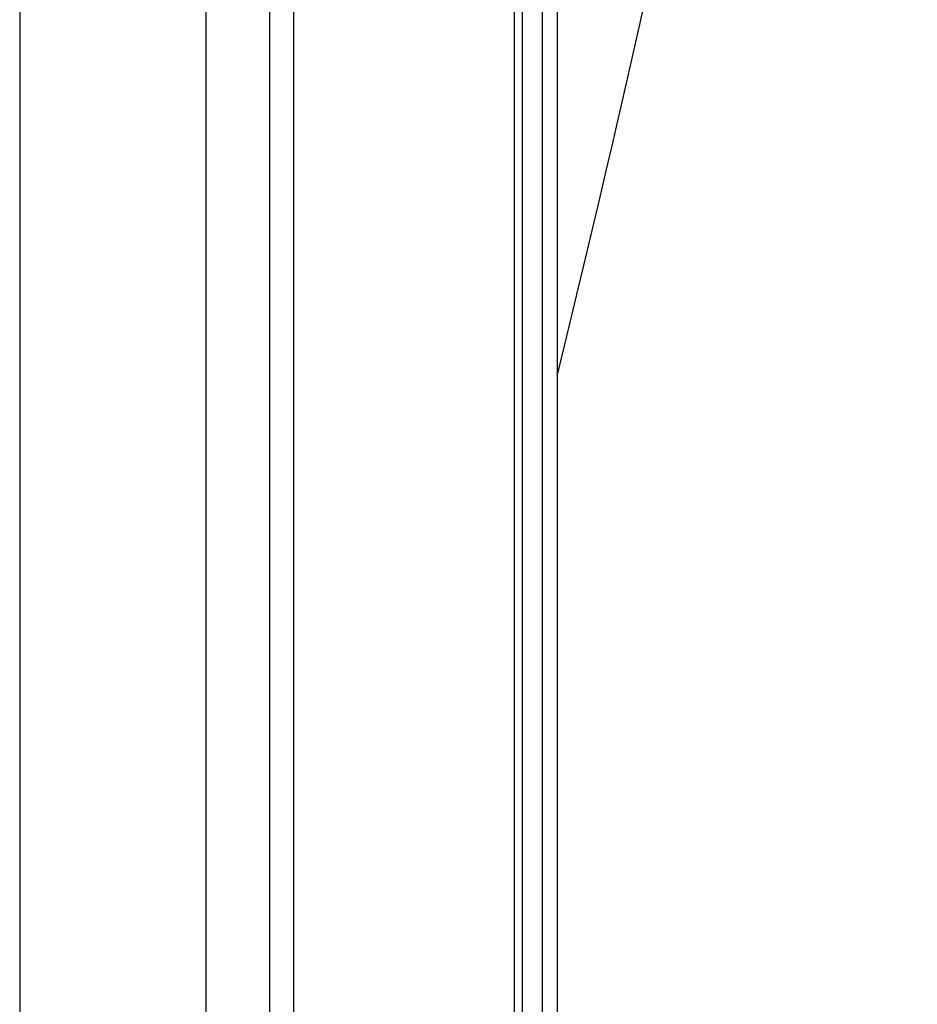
# Model space of a CAD drawing. Header units: millimetres. Extents: x 4904.09 to 4905.21, y 4759.5 to 4761.8.
# Tile 30 of 54: x 4904.8175 to 4904.8707, y 4760.4339 to 4760.4923. Entities that reach past the tile are written whole.
import ezdxf

# ---------------------------------------------------------------- set-up
doc = ezdxf.new("R2010")
doc.units = ezdxf.units.MM
doc.layers.add('SANINDUSA', color=3, linetype='Continuous')

msp = doc.modelspace()

# ---------------------------------------------------------------- linework, layer by layer
at = {"layer": 'SANINDUSA'}
for p, q in [((4904.817478, 4761.639269), (4904.817478, 4759.733269)), ((4904.828511, 4761.639269), (4904.828511, 4759.733269)), ((4904.832293, 4761.639269), (4904.832293, 4759.733269)), ((4904.833723, 4761.639269), (4904.833723, 4759.733269)), ((4904.84681, 4761.637978), (4904.84681, 4759.734547)), ((4904.847306, 4759.734638), (4904.847306, 4761.637899)), ((4904.848479, 4761.637269), (4904.848479, 4759.734638)), ((4904.849369, 4759.734638), (4904.849369, 4761.637269))]:
    msp.add_line(p, q, dxfattribs=at)
msp.add_arc((4903.787215, 4760.73211), 1.093719, 346.201318, 352.16422, dxfattribs=at)

doc.saveas('drawing.dxf')
